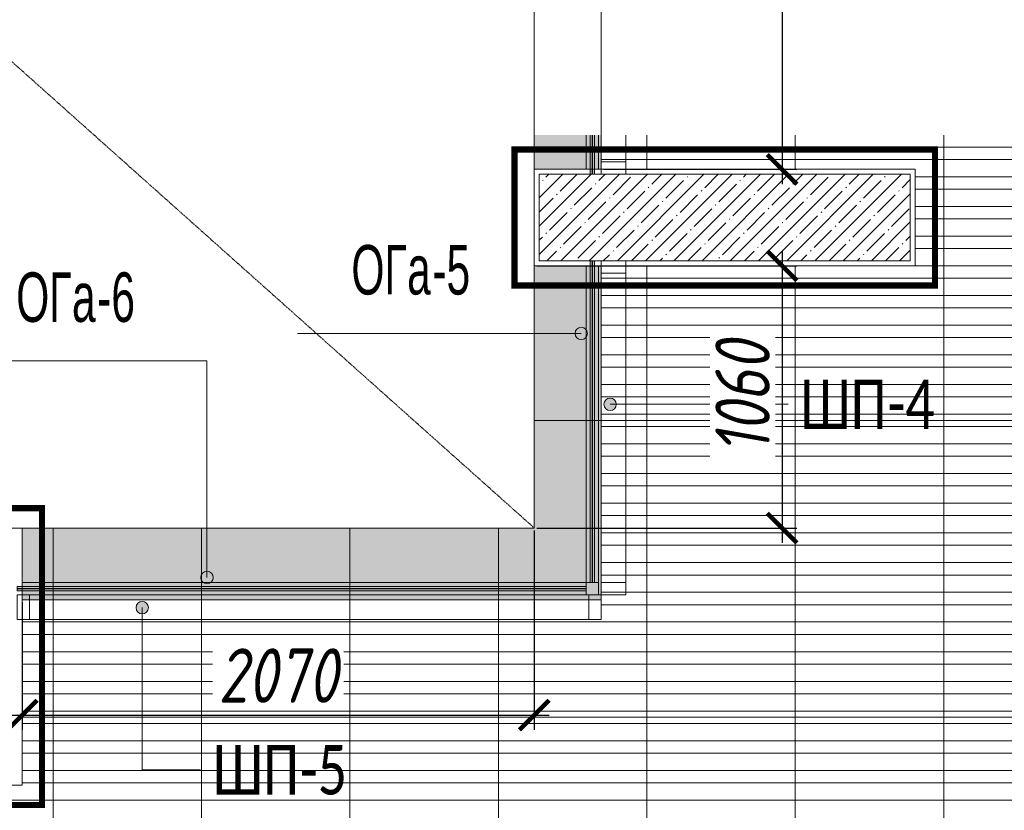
# Model space of a CAD drawing. Header units: millimetres. Extents: x -76220005 to 7466349, y -86687 to 22351.
# Tile 67 of 256: x 36688 to 40668, y -39151 to -35954. Entities that reach past the tile are written whole.
import ezdxf
from ezdxf import colors
from ezdxf.entities.mleader import LeaderData, LeaderLine
from ezdxf.math import Vec2, Vec3

# ---------------------------------------------------------------- set-up
doc = ezdxf.new("R2010")
doc.units = ezdxf.units.MM
for name, pattern in [('( Hidden )', [0.375, 0.25, -0.125]), ('DASHDOT', [25.4, 12.7, -6.35, 0, -6.35]), ('DASHED', [0.75, 0.5, -0.25])]:
    doc.linetypes.add(name, pattern=pattern)
doc.layers.get('Defpoints').update_dxf_attribs({"color": 31})
for name, color, linetype, lineweight in [('_0', 7, 'Continuous', 13), ('A-200-M_WALL', 7, 'Continuous', 5), ('A-214-M_CURT_WALL', 7, 'Continuous', 5), ('A-215-M_CURT_PANEL', 7, 'Continuous', 5), ('A-340-A_RAILING', 7, 'Continuous', 5), ('dim_light', 12, 'Continuous', 9), ('dim_pot', 183, 'Continuous', 9), ('pot', 183, 'Continuous', 15), ('pot sh', 183, 'Continuous', 15), ('S-280-M_COLUMN', 7, 'Continuous', 5), ('Балясины', 7, 'Continuous', 5), ('Марки дверей', 7, 'Continuous', 9), ('Ограждение', 7, 'Continuous', 5), ('Поручни', 7, 'Continuous', 5)]:
    doc.layers.add(name, color=color, linetype=linetype, lineweight=lineweight)
doc.layers.add('dim_razv', color=7, linetype='DASHDOT', lineweight=9, true_color=0x285228)
doc.layers.add('pol', color=7, linetype='Continuous', lineweight=15, true_color=0x55666d)
doc.styles.add('Arial Narrow_1', font='ARIALN.TTF', dxfattribs={"width": 0.75, "height": 200})
doc.styles.add('Calibri Light_1', font='Calibri light.ttf', dxfattribs={"width": 0.75, "height": 200})
doc.styles.add('fl_iso paper', font='isocpeur.ttf', dxfattribs={"width": 0.8, "oblique": 10})
doc.dimstyles.new('In tre 1_75', dxfattribs={"dimtxt": 220, "dimasz": 120, "dimexe": 60, "dimexo": 10, "dimgap": 50, "dimtad": 1, "dimdec": 0, "dimrnd": 5, "dimzin": 0, "dimdsep": 46, "dimtxsty": 'fl_iso paper', "dimblk": 'ARCHTICK', "dimcen": 0, "dimdle": 60, "dimadec": 0, "dimazin": 0, "dimtfac": 1, "dimtdec": 0, "dimtofl": 0, "dimtmove": 1, "dimatfit": 1, "dimfxl": 1, "dimtfill": 1, "dimtolj": 1, "dimtzin": 0, "dimarcsym": 1})

# ---------------------------------------------------------------- blocks, each defined once
blk = doc.blocks.new('_DOT')
at = {"color": 0, "linetype": 'ByBlock'}
blk.add_line((-0.5, 0), (-1, 0), dxfattribs=at)
at = {"color": 0, "linetype": 'ByBlock', "const_width": 0.5}
blk.add_lwpolyline([(-0.25, 0, 1), (0.25, 0, 1)], format="xyb", close=True, dxfattribs=at)
blk = doc.blocks.new('_ArchTick')
at = {"color": 0, "linetype": 'ByBlock', "lineweight": 9, "const_width": 0.15}
blk.add_lwpolyline([(-0.5, -0.5), (0.5, 0.5)], dxfattribs=at)
blk = doc.blocks.new('*D323')
at = {"layer": 'Defpoints', "color": 0, "linetype": 'ByBlock', "transparency": 16777216}
for p in [(39038, -30849.4), (39038, -36559.4), (39769.9, -36559.4)]:
    blk.add_point(p, dxfattribs=at)
at = {"layer": 'dim_pot', "color": 0, "linetype": 'ByBlock', "lineweight": -2, "transparency": 16777216}
for p, q in [((39769.9, -30789.4), (39769.9, -36619.4)), ((39048, -30849.4), (39829.9, -30849.4)), ((39048, -36559.4), (39829.9, -36559.4))]:
    blk.add_line(p, q, dxfattribs=at)
at = {"layer": 'dim_pot', "color": 0, "linetype": 'ByBlock', "lineweight": -2, "transparency": 16777216, "xscale": 120, "yscale": 120, "zscale": 120}
for p, rotation in [((39769.9, -30849.4), 90), ((39769.9, -36559.4), 270)]:
    blk.add_blockref('_ArchTick', p, dxfattribs=dict(at, rotation=rotation))
at = {"layer": 'dim_pot', "color": 0, "linetype": 'ByBlock', "transparency": 16777216, "insert": (39609.9, -33704.4), "char_height": 220, "attachment_point": 5, "rotation": 90, "style": 'fl_iso paper', "bg_fill": 3, "box_fill_scale": 1.1, "bg_fill_color": 256, "bg_fill_true_color": 13158600, "bg_fill_transparency": 0}
blk.add_mtext('\\A1;5710', dxfattribs=at)
blk = doc.blocks.new('*D326')
at = {"layer": 'Defpoints', "color": 0, "linetype": 'ByBlock', "transparency": 16777216}
for p in [(38768, -38009.4), (36698, -38299.4), (38768, -38765.9)]:
    blk.add_point(p, dxfattribs=at)
at = {"layer": 'dim_pot', "color": 0, "linetype": 'ByBlock', "lineweight": -2, "transparency": 16777216}
for p, q in [((38768, -38019.4), (38768, -38825.9)), ((36698, -38309.4), (36698, -38825.9)), ((36638, -38765.9), (38828, -38765.9))]:
    blk.add_line(p, q, dxfattribs=at)
at = {"layer": 'dim_pot', "color": 0, "linetype": 'ByBlock', "lineweight": -2, "transparency": 16777216, "xscale": 120, "yscale": 120, "zscale": 120, "rotation": 180}
blk.add_blockref('_ArchTick', (36698, -38765.9), dxfattribs=at)
at = {"layer": 'dim_pot', "color": 0, "linetype": 'ByBlock', "lineweight": -2, "transparency": 16777216, "xscale": 120, "yscale": 120, "zscale": 120}
blk.add_blockref('_ArchTick', (38768, -38765.9), dxfattribs=at)
at = {"layer": 'dim_pot', "color": 0, "linetype": 'ByBlock', "transparency": 16777216, "insert": (37733, -38605.9), "char_height": 220, "attachment_point": 5, "style": 'fl_iso paper', "bg_fill": 3, "box_fill_scale": 1.1, "bg_fill_color": 256, "bg_fill_true_color": 13158600, "bg_fill_transparency": 0}
blk.add_mtext('\\A1;2070', dxfattribs=at)
blk = doc.blocks.new('*D327')
at = {"layer": 'Defpoints', "color": 0, "linetype": 'ByBlock', "transparency": 16777216}
for p in [(38768, -36949.4), (38768, -38009.4), (39769.9, -38009.4)]:
    blk.add_point(p, dxfattribs=at)
at = {"layer": 'dim_pot', "color": 0, "linetype": 'ByBlock', "lineweight": -2, "transparency": 16777216}
for p, q in [((39769.9, -36889.4), (39769.9, -38069.4)), ((38778, -36949.4), (39829.9, -36949.4)), ((38778, -38009.4), (39829.9, -38009.4))]:
    blk.add_line(p, q, dxfattribs=at)
at = {"layer": 'dim_pot', "color": 0, "linetype": 'ByBlock', "lineweight": -2, "transparency": 16777216, "xscale": 120, "yscale": 120, "zscale": 120}
for p, rotation in [((39769.9, -36949.4), 90), ((39769.9, -38009.4), 270)]:
    blk.add_blockref('_ArchTick', p, dxfattribs=dict(at, rotation=rotation))
at = {"layer": 'dim_pot', "color": 0, "linetype": 'ByBlock', "transparency": 16777216, "insert": (39609.9, -37479.4), "char_height": 220, "attachment_point": 5, "rotation": 90, "style": 'fl_iso paper', "bg_fill": 3, "box_fill_scale": 1.1, "bg_fill_color": 256, "bg_fill_true_color": 13158600, "bg_fill_transparency": 0}
blk.add_mtext('\\A1;1060', dxfattribs=at)
blk = doc.blocks.new('Rectangular Mullion - R_0_100Lx50W_-50-7127081-50_AS_Plan_10')
at = {"layer": 'A-214-M_CURT_WALL', "lineweight": 9}
for p, q in [((-50, 0), (0, 0)), ((-50, -100), (-50, 0)), ((0, 0), (0, -100)), ((0, -100), (-50, -100))]:
    blk.add_line(p, q, dxfattribs=at)
blk = doc.blocks.new('System Panel - A_PAN_ПП шторы-7127085-50_AS_Plan_10')
at = {"layer": 'A-215-M_CURT_PANEL'}
for p, q in [((941.7, 100), (-941.7, 100)), ((-941.7, 100), (-941.7, 0)), ((941.7, 0), (941.7, 100)), ((-941.7, 0), (941.7, 0))]:
    blk.add_line(p, q, dxfattribs=at)
blk = doc.blocks.new('System Panel - A_PAN_ПП шторы-7127086-50_AS_Plan_10')
at = {"layer": 'A-215-M_CURT_PANEL'}
for p, q in [((625, 100), (-625, 100)), ((-625, 100), (-625, 0)), ((625, 0), (625, 100)), ((-625, 0), (625, 0))]:
    blk.add_line(p, q, dxfattribs=at)
blk = doc.blocks.new('Rectangular Mullion - R_0_100Lx50W_-50-7127082-50_AS_Plan_10')
at = {"layer": 'A-214-M_CURT_WALL', "lineweight": 9}
for p, q in [((0, 0), (-50, 0)), ((-50, 0), (-50, -100)), ((0, -100), (0, 0)), ((-50, -100), (0, -100))]:
    blk.add_line(p, q, dxfattribs=at)
blk = doc.blocks.new('System Panel - A_PAN_ПП шторы-8474049-50_AS_Plan_10')
at = {"layer": 'A-215-M_CURT_PANEL'}
for p, q in [((1130, 0), (-1130, 0)), ((-1130, 0), (-1130, -100)), ((1130, -100), (1130, 0)), ((-1130, -100), (1130, -100))]:
    blk.add_line(p, q, dxfattribs=at)
blk = doc.blocks.new('Rectangular Mullion - R_0_100Lx50W_-50-7127088-50_AS_Plan_10')
at = {"layer": 'A-214-M_CURT_WALL', "lineweight": 9}
for p, q in [((-50, 100), (0, 100)), ((-50, 0), (-50, 100)), ((0, 100), (0, 0)), ((0, 0), (-50, 0))]:
    blk.add_line(p, q, dxfattribs=at)
blk = doc.blocks.new('Rectangular Mullion - R_0_100Lx50W_-50-7127089-50_AS_Plan_10')
at = {"layer": 'A-214-M_CURT_WALL', "lineweight": 9}
for p, q in [((0, 100), (-50, 100)), ((-50, 100), (-50, 0)), ((0, 0), (0, 100)), ((-50, 0), (0, 0))]:
    blk.add_line(p, q, dxfattribs=at)
blk = doc.blocks.new('Ограждение - Ограждение-8461147-50_AS_Plan_10')
at = {"layer": 'Ограждение', "true_color": 0xeff9fa}
for points in [[(2824.5, 12400), (2824.5, 18150), (2816.5, 18150), (2816.5, 12400)], [(2833.5, 12400), (2833.5, 18150), (2825.5, 18150), (2825.5, 12400)]]:
    blk.add_hatch(color=7, dxfattribs=at).paths.add_polyline_path(points)
at = {"layer": 'Поручни'}
for p, q in [((2816.5, 18150), (2816.5, 12400)), ((2824.5, 12400), (2824.5, 18150)), ((2825.5, 18150), (2825.5, 12400)), ((2833.5, 12400), (2833.5, 18150)), ((2800, 18130), (2800, 12420)), ((2816, 18130), (2816, 12420)), ((2834, 18130), (2834, 12420)), ((2850, 12420), (2850, 18130)), ((2816.5, 12400), (2824.5, 12400)), ((2825.5, 12400), (2833.5, 12400))]:
    blk.add_line(p, q, dxfattribs=at)
blk = doc.blocks.new('Ограждение - Ограждение-8464871-50_AS_Plan_10')
at = {"layer": 'Ограждение', "true_color": 0xeff9fa}
for points in [[(2824.5, 10750), (2824.5, 12050), (2816.5, 12050), (2816.5, 10750)], [(2833.5, 10750), (2833.5, 12050), (2825.5, 12050), (2825.5, 10750)]]:
    blk.add_hatch(color=7, dxfattribs=at).paths.add_polyline_path(points)
at = {"layer": 'Поручни'}
for p, q in [((2800, 12030), (2800, 10750)), ((2816, 12030), (2816, 10750)), ((2824.5, 12050), (2816.5, 12050)), ((2816.5, 12050), (2816.5, 10750)), ((2824.5, 10750), (2824.5, 12050)), ((2833.5, 12050), (2825.5, 12050)), ((2825.5, 12050), (2825.5, 10750)), ((2833.5, 10750), (2833.5, 12050)), ((2834, 12030), (2834, 10750)), ((2850, 10750), (2850, 12030)), ((2816, 10750), (2800, 10750)), ((2816.5, 10750), (2824.5, 10750)), ((2825.5, 10750), (2824.5, 10750)), ((2825.5, 10750), (2833.5, 10750)), ((2850, 10750), (2834, 10750))]:
    blk.add_line(p, q, dxfattribs=at)
blk = doc.blocks.new('Ограждение - Ограждение-8464876-50_AS_Plan_10')
at = {"layer": 'Ограждение', "true_color": 0xeff9fa}
for points in [[(2800, 10725.5), (2800, 10733.5), (500, 10733.5), (500, 10725.5), (1433.4, 10725.5)], [(2800, 10716.5), (2800, 10724.5), (500, 10724.5), (500, 10716.5), (1433.4, 10716.5)]]:
    blk.add_hatch(color=7, dxfattribs=at).paths.add_polyline_path(points)
at = {"layer": 'Поручни'}
for p, q in [((2800, 10750), (520, 10750)), ((2800, 10750), (2800, 10734)), ((500, 10733.5), (500, 10725.5)), ((2800, 10733.5), (500, 10733.5)), ((500, 10725.5), (2800, 10725.5)), ((500, 10724.5), (500, 10716.5)), ((2800, 10724.5), (500, 10724.5)), ((500, 10716.5), (2800, 10716.5)), ((2800, 10734), (520, 10734)), ((2800, 10716), (520, 10716)), ((2800, 10725.5), (2800, 10733.5)), ((2800, 10716.5), (2800, 10724.5)), ((2800, 10716), (2800, 10700))]:
    blk.add_line(p, q, dxfattribs=at)
blk = doc.blocks.new('А_Марка ограждения - Тип 1-8465190-50_AS_Plan_10')
at = {"layer": 'A-340-A_RAILING'}
blk.add_line((-4.5, 0), (4.5, 0), dxfattribs=at)

msp = doc.modelspace()

# ---------------------------------------------------------------- hatches: boundary and pattern name
at = {"layer": '_0', "transparency": 33554534}
h = msp.add_hatch(color=252, dxfattribs=at)
h.dxf.hatch_style = 1
h.paths.add_polyline_path([(17837.9, -49734.4), (25204.6, -19284.4), (73878, -19284.4), (73878, -49734.4)])
h.paths.add_polyline_path([(28728, -40979.4), (28728, -37429.4), (30528, -37429.4), (30528, -30029.4), (28477.6, -30029.4), (28478, -28029.4), (29978, -28029.4), (29978, -27479.4), (32178, -27479.4), (32178, -28029.4), (44478, -28029.4), (44478, -27929.4), (45278, -27929.4), (45278, -27379.4), (47528, -27379.4), (47528, -27929.4), (53578, -27929.4), (53578, -27379.4), (55478, -27379.4), (55478, -27929.4), (64478, -27929.4), (64478, -26229.4), (67788, -26229.4), (67788, -28219.4), (66578, -28219.4), (66578, -30029.4), (62978, -30029.4), (62078, -30029.4), (58678, -30029.4), (58678, -38979.4), (61728, -38979.4), (62978, -38979.4), (66878, -38979.4), (66878, -41429.4), (64488, -41429.4), (64488, -41079.4), (59948, -41079.4), (59948, -41629.4), (57898, -41629.4), (57898, -41079.4), (47038, -41079.4), (47038, -41629.4), (44088, -41629.4), (44088, -40979.4)], flags=16)
at = {"layer": 'pot sh', "linetype": 'ByBlock', "lineweight": 0, "true_color": 0x878581}
h = msp.add_hatch(dxfattribs=at)
h.set_pattern_fill('AR-CONC', color=252, scale=2, angle=180)
h.paths.add_polyline_path([(32458, -30559.4), (30748, -30559.4), (30748, -30849.4), (32458, -30849.4)])
h.paths.add_polyline_path([(35658, -30849.4), (33598, -30849.4), (33598, -30559.4), (35658, -30559.4)])
h.paths.add_polyline_path([(36698, -30849.4), (38768, -30849.4), (38768, -30459.4), (36698, -30459.4)])
h.paths.add_polyline_path([(38768, -30849.4), (39038, -30849.4), (39038, -36559.4), (38768, -36559.4)])
h.paths.add_polyline_path([(36698, -38299.4), (36698, -38009.4), (38768, -38009.4), (38768, -36949.4), (39038, -36949.4), (39038, -38299.4)])
h.paths.add_polyline_path([(32898, -38009.4), (35658, -38009.4), (35658, -38299.4), (32898, -38299.4)])
h.paths.add_polyline_path([(30748, -38299.4), (31758, -38299.4), (31758, -38009.4), (30748, -38009.4)])
at = {"layer": 'S-280-M_COLUMN'}
h = msp.add_hatch(dxfattribs=at)
h.set_pattern_fill('FP_1', color=256, style=0, pattern_type=2)
h.set_pattern_definition([(45, (36177.975, -48979.44), (-57.02463, 57.02463), []), (45, (36235, -48979.44), (-57.02463, 57.02463), [100.806, -20.161, 3.353, -16.808])])
h.paths.add_polyline_path([(40288, -36929.4), (40288, -36579.4), (38788, -36579.4), (38788, -36929.4)])
at = {"layer": 'Марки дверей'}
h = msp.add_hatch(color=256, dxfattribs=at)
edge = h.paths.add_edge_path()
edge.add_arc((38958, -37222.6), 25, 0, 360)
h = msp.add_hatch(color=256, dxfattribs=at)
edge = h.paths.add_edge_path()
edge.add_arc((39074.6, -37509.4), 25, 0, 360)
h = msp.add_hatch(color=256, dxfattribs=at)
edge = h.paths.add_edge_path()
edge.add_arc((37445, -38209.4), 25, 0, 360)
h = msp.add_hatch(color=256, dxfattribs=at)
edge = h.paths.add_edge_path()
edge.add_arc((37183.4, -38331.4), 25, 0, 360)

# ---------------------------------------------------------------- linework, layer by layer
at = {"layer": 'A-200-M_WALL'}
for p, q in [((40308, -36559.4), (38768, -36559.4)), ((40308, -36949.4), (40308, -36559.4)), ((38788, -36579.4), (38788, -36929.4)), ((38788, -36579.4), (40288, -36579.4)), ((40288, -36579.4), (40288, -36929.4)), ((40288, -36929.4), (38788, -36929.4)), ((38768, -36949.4), (40308, -36949.4)), ((36698, -39049.4), (36698, -38009.4)), ((35658, -39049.4), (36698, -39049.4))]:
    msp.add_line(p, q, dxfattribs=at)
at = {"layer": 'pol', "color": 0}
msp.add_lwpolyline([(30748, -38009.4), (38768, -38009.4), (38768, -30849.4), (30748, -30849.4)], dxfattribs=at)
at = {"layer": 'pol', "color": 0, "linetype": 'DASHED', "lineweight": 0, "ltscale": 7}
msp.add_lwpolyline([(38768, -38009.4), (30748, -30849.4)], dxfattribs=at)
at = {"layer": 'pol'}
for points in [[(38768, -35174.4), (39223, -35174.4), (39223, -36374.4), (38768, -36374.4)], [(38768, -36374.4), (39223, -36374.4), (39223, -36559.4)], [(39223, -36559.4), (39223, -36374.4), (39823, -36374.4), (39823, -36559.4)], [(39823, -36559.4), (39823, -36374.4), (40423, -36374.4), (40423, -37574.4), (39823, -37574.4), (39823, -36949.4)], [(39223, -36949.4), (39223, -37574.4), (38768, -37574.4)], [(39823, -36949.4), (39823, -37574.4), (39223, -37574.4), (39223, -36949.4)], [(38768, -37574.4), (39223, -37574.4), (39223, -38774.4), (38623, -38774.4), (38623, -38009.4)], [(36823, -38009.4), (36823, -38774.4), (36698, -38774.4)], [(37423, -38009.4), (37423, -38774.4), (36823, -38774.4), (36823, -38009.4)], [(38023, -38009.4), (38023, -38774.4), (37423, -38774.4), (37423, -38009.4)], [(38623, -38009.4), (38623, -38774.4), (38023, -38774.4), (38023, -38009.4)], [(36698, -38774.4), (36823, -38774.4), (36823, -39974.4), (36223, -39974.4), (36223, -39049.4)]]:
    msp.add_lwpolyline(points, dxfattribs=at)
for points in [[(39223, -36374.4), (39223, -35174.4), (39823, -35174.4), (39823, -36374.4)], [(39823, -36374.4), (39823, -35174.4), (40423, -35174.4), (40423, -36374.4)], [(40423, -36374.4), (40423, -35174.4), (41023, -35174.4), (41023, -36374.4)], [(40423, -37574.4), (40423, -36374.4), (41023, -36374.4), (41023, -37574.4)], [(39223, -38774.4), (39223, -37574.4), (39823, -37574.4), (39823, -38774.4)], [(39823, -38774.4), (39823, -37574.4), (40423, -37574.4), (40423, -38774.4)], [(40423, -38774.4), (40423, -37574.4), (41023, -37574.4), (41023, -38774.4)], [(36823, -39974.4), (36823, -38774.4), (37423, -38774.4), (37423, -39974.4)], [(37423, -39974.4), (37423, -38774.4), (38023, -38774.4), (38023, -39974.4)], [(38023, -39974.4), (38023, -38774.4), (38623, -38774.4), (38623, -39974.4)], [(38623, -39974.4), (38623, -38774.4), (39223, -38774.4), (39223, -39974.4)], [(39223, -39974.4), (39223, -38774.4), (39823, -38774.4), (39823, -39974.4)], [(39823, -39974.4), (39823, -38774.4), (40423, -38774.4), (40423, -39974.4)], [(40423, -39974.4), (40423, -38774.4), (41023, -38774.4), (41023, -39974.4)]]:
    msp.add_lwpolyline(points, close=True, dxfattribs=at)
at = {"layer": 'pol', "color": 0}
for points in [[(38768, -36559.4), (40308, -36559.4), (40308, -36949.4), (38768, -36949.4)], [(35658, -38009.4), (36698, -38009.4), (36698, -39049.4), (35658, -39049.4)]]:
    msp.add_lwpolyline(points, close=True, dxfattribs=at)
at = {"layer": 'pot sh'}
for points in [[(43658, -36039.4), (39038, -36039.4), (39038, -35989.4), (43658, -35989.4)], [(43658, -36159.4), (39038, -36159.4), (39038, -36109.4), (43658, -36109.4)], [(43658, -36279.4), (39038, -36279.4), (39038, -36229.4), (43658, -36229.4)], [(43658, -36399.4), (39038, -36399.4), (39038, -36349.4), (43658, -36349.4)], [(43658, -36519.4), (39038, -36519.4), (39038, -36469.4), (43658, -36469.4)], [(40308, -36589.4), (43658, -36589.4)], [(43658, -36639.4), (40308, -36639.4)], [(40308, -36709.4), (43658, -36709.4)], [(43658, -36759.4), (40308, -36759.4)], [(40308, -36829.4), (43658, -36829.4)], [(43658, -36879.4), (40308, -36879.4)], [(43658, -36999.4), (39038, -36999.4), (39038, -36949.4), (43658, -36949.4)], [(43658, -37119.4), (39038, -37119.4), (39038, -37069.4), (43658, -37069.4)], [(43658, -37239.4), (39038, -37239.4), (39038, -37189.4), (43658, -37189.4)], [(43658, -37359.4), (39038, -37359.4), (39038, -37309.4), (43658, -37309.4)], [(43658, -37479.4), (39038, -37479.4), (39038, -37429.4), (43658, -37429.4)], [(43658, -37599.4), (39038, -37599.4), (39038, -37549.4), (43658, -37549.4)], [(43658, -37719.4), (39038, -37719.4), (39038, -37669.4), (43658, -37669.4)], [(43658, -37839.4), (39038, -37839.4), (39038, -37789.4), (43658, -37789.4)], [(36698, -38389.4), (44458, -38389.4)], [(44458, -38439.4), (36698, -38439.4)], [(36698, -38509.4), (44458, -38509.4)], [(44458, -38559.4), (36698, -38559.4)], [(36698, -38629.4), (44458, -38629.4)], [(44458, -38679.4), (36698, -38679.4)], [(36698, -38749.4), (44458, -38749.4)], [(44458, -38799.4), (36698, -38799.4)], [(36698, -38869.4), (44458, -38869.4)], [(44458, -38919.4), (36698, -38919.4)], [(36698, -38989.4), (44458, -38989.4)], [(44458, -39039.4), (36698, -39039.4)], [(28948, -39109.4), (44458, -39109.4)]]:
    msp.add_lwpolyline(points, dxfattribs=at)
for points in [[(39038, -37909.4), (44458, -37909.4), (44458, -37959.4), (39038, -37959.4)], [(39038, -38029.4), (44458, -38029.4), (44458, -38079.4), (39038, -38079.4)], [(39038, -38149.4), (44458, -38149.4), (44458, -38199.4), (39038, -38199.4)], [(39038, -38269.4), (44458, -38269.4), (44458, -38319.4), (39038, -38319.4)]]:
    msp.add_lwpolyline(points, close=True, dxfattribs=at)
at = {"layer": 'S-280-M_COLUMN'}
for p, q in [((40288, -36579.4), (38788, -36579.4)), ((40288, -36929.4), (40288, -36579.4)), ((38788, -36929.4), (40288, -36929.4))]:
    msp.add_line(p, q, dxfattribs=at)
at = {"layer": 'Марки дверей'}
for p, q in [((38958, -37222.6), (38710.3, -37222.6)), ((37445, -37333.3), (37355.4, -37333.3)), ((37445, -38209.4), (37445, -37333.3)), ((39074.6, -37509.4), (39793.9, -37509.4)), ((37183.4, -38331.4), (37183.4, -38987)), ((37183.4, -38987), (37418.9, -38987))]:
    msp.add_line(p, q, dxfattribs=at)
for centre in [(38958, -37222.6), (39074.6, -37509.4), (37445, -38209.4), (37183.4, -38331.4)]:
    msp.add_circle(centre, 25, dxfattribs=at)
at = {"layer": 'Поручни'}
msp.add_lwpolyline([(38978, -38279.4), (39028, -38279.4), (39028, -38229.4), (38978, -38229.4)], close=True, dxfattribs=at)

# ---------------------------------------------------------------- block references
at = {"layer": 'Балясины'}
msp.add_blockref('Ограждение - Ограждение-8461147-50_AS_Plan_10', (36178, -48979.4), dxfattribs=at)
at = {"layer": 'Марки дверей'}
for name, p, rotation in [('System Panel - A_PAN_ПП шторы-7127085-50_AS_Plan_10', (39038, -35587.8), 269.9999999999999), ('Rectangular Mullion - R_0_100Lx50W_-50-7127082-50_AS_Plan_10', (39038, -36929.4), 90.00000000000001), ('System Panel - A_PAN_ПП шторы-7127086-50_AS_Plan_10', (39038, -37604.4), 270), ('Rectangular Mullion - R_0_100Lx50W_-50-7127089-50_AS_Plan_10', (36678, -38279.4), 180)]:
    msp.add_blockref(name, p, dxfattribs=dict(at, rotation=rotation))
at = {"layer": 'Марки дверей', "extrusion": (0, 0, -1)}
for name, p, rotation in [('Rectangular Mullion - R_0_100Lx50W_-50-7127081-50_AS_Plan_10', (-39038, -36579.4), 270.0000000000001), ('Rectangular Mullion - R_0_100Lx50W_-50-7127081-50_AS_Plan_10', (-39038, -38279.4), 270), ('Rectangular Mullion - R_0_100Lx50W_-50-7127088-50_AS_Plan_10', (-39038, -38279.4), 180)]:
    msp.add_blockref(name, p, dxfattribs=dict(at, rotation=rotation))
at = {"layer": 'Марки дверей', "xscale": 99.99999999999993, "yscale": 99.99999999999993, "zscale": 99.99999999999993}
for p in [(38260.3, -37222.6), (36905.4, -37333.3)]:
    msp.add_blockref('А_Марка ограждения - Тип 1-8465190-50_AS_Plan_10', p, dxfattribs=at)
at = {"layer": 'Марки дверей'}
msp.add_blockref('System Panel - A_PAN_ПП шторы-8474049-50_AS_Plan_10', (37858, -38279.4), dxfattribs=at)
at = {"layer": 'Поручни'}
for name in ['Ограждение - Ограждение-8464871-50_AS_Plan_10', 'Ограждение - Ограждение-8464876-50_AS_Plan_10']:
    msp.add_blockref(name, (36178, -48979.4), dxfattribs=at)

# ---------------------------------------------------------------- texts
at = {"layer": 'Марки дверей', "char_height": 200, "attachment_point": 1}
for s, insert, width, style in [('ОГа', (38028.7, -36865.4), 396.835, 'Arial Narrow_1'), ('-5', (38356.1, -36865.4), 192.405, 'Arial Narrow_1'), ('ОГа', (36673.8, -36976.1), 396.835, 'Arial Narrow_1'), ('-6', (37001.2, -36976.1), 192.405, 'Arial Narrow_1'), ('ШП', (39843.9, -37409.4), 426.899, 'Calibri Light_1'), ('-4', (40196.1, -37409.4), 234.494, 'Calibri Light_1'), ('ШП', (37468.9, -38887), 426.899, 'Calibri Light_1'), ('-5', (37821.1, -38887), 234.494, 'Calibri Light_1')]:
    msp.add_mtext(s, dxfattribs=dict(at, insert=insert, width=width, style=style))

# ---------------------------------------------------------------- next in the draw order: leaders
at = {"layer": 'Марки дверей', "lineweight": -2, "transparency": 33554687}
ml = msp.add_multileader_mtext('Standard', dxfattribs=at)
ml.set_content('\\pxsm1,ql;ГКЛ обшивка толщиной 75 мм \\Pвысотой до перекрытия', color=256, style='fl_iso paper')
ml.set_leader_properties(lineweight=5)
ml.set_arrow_properties(name='DOT')
ml.build(insert=Vec2(0, 0))
ml.multileader.update_dxf_attribs({"has_dogleg": 0, "text_left_attachment_type": 6, "text_right_attachment_type": 6, "dogleg_length": 0.75, "arrow_head_size": 60, "scale": 40})
ctx = ml.context
ctx.base_point, ctx.scale, ctx.char_height, ctx.arrow_head_size, ctx.landing_gap_size, ctx.plane_origin = Vec3(24999.1, -35953.7), 40, 250, 60, 80, Vec3(27011.3, -28773.8)
ctx.left_attachment, ctx.right_attachment = 6, 6
notes = []
notes.append((ctx, [(0, (1, 1, 0), (29068.1, -35953.7), (-1, 0), 30, [(0, [(29188.2, -38104.4)], 0, [])])]))
ctx.mtext.insert, ctx.mtext.width, ctx.mtext.defined_height, ctx.mtext.line_spacing_factor, ctx.mtext.flow_direction = Vec3(25079.1, -35628.7), 4067.72, 979.1, 0.7, 5
ctx.mtext.has_bg_fill, ctx.mtext.bg_color, ctx.mtext.bg_scale_factor, ctx.mtext.bg_transparency, ctx.mtext.use_window_bg_color = 1, -1027028792, 1.5, 0, 1
for ctx, leaders in notes:
    for number, flags, end, landing, length, lines in leaders:
        leader = LeaderData()
        leader.index, (leader.has_last_leader_line, leader.has_dogleg_vector, leader.attachment_direction) = number, flags
        leader.last_leader_point, leader.dogleg_vector, leader.dogleg_length = Vec3(end), Vec3(landing), length
        for number, points, colour, breaks in lines:
            line = LeaderLine()
            line.index, line.vertices, line.color, line.breaks = number, Vec3.list(points), colors.encode_raw_color(colour), breaks
            leader.lines.append(line)
        ctx.leaders.append(leader)

# ---------------------------------------------------------------- next in the draw order: linework, layer by layer
at = {"layer": 'pot', "color": 0, "linetype": 'ByBlock'}
for points in [[(30748, -38009.4), (38768, -38009.4), (38768, -30849.4), (30748, -30849.4)], [(38768, -30849.4), (39038, -30849.4), (39038, -36559.4), (38768, -36559.4)], [(38768, -36559.4), (40308, -36559.4), (40308, -36949.4), (38768, -36949.4)], [(36698, -38299.4), (36698, -38009.4), (38768, -38009.4), (38768, -36949.4), (39038, -36949.4), (39038, -38299.4)], [(35658, -38009.4), (36698, -38009.4), (36698, -39049.4), (35658, -39049.4)]]:
    msp.add_lwpolyline(points, close=True, dxfattribs=at)
at = {"layer": 'pot', "color": 0, "linetype": 'DASHED', "lineweight": 0, "ltscale": 7}
msp.add_lwpolyline([(38768, -38009.4), (30748, -30849.4)], dxfattribs=at)

# ---------------------------------------------------------------- next in the draw order: dimensions: what is measured, and where the dimension line sits
at = {"layer": 'dim_pot', "color": 0, "linetype": 'ByBlock'}
dim = msp.add_linear_dim(base=(39769.9, -36559.4), p1=(39038, -30849.4), p2=(39038, -36559.4), angle=90, dimstyle='In tre 1_75', dxfattribs=at)
dim.commit()
dim.dimension.update_dxf_attribs({"geometry": '*D323', "text_midpoint": (39609.9, -33704.4)})
dim = msp.add_linear_dim(base=(38768, -38765.9), p1=(36698, -38299.4), p2=(38768, -38009.4), dimstyle='In tre 1_75', dxfattribs=at)
dim.commit()
dim.dimension.update_dxf_attribs({"geometry": '*D326', "text_midpoint": (37733, -38605.9)})

# ---------------------------------------------------------------- next in the draw order: linework, layer by layer
at = {"layer": 'dim_razv', "color": 1, "linetype": '( Hidden )', "ltscale": 10, "true_color": 0xff0a0a, "const_width": 25}
msp.add_lwpolyline([(35578, -37929.4), (36778, -37929.4), (36778, -39129.4), (35578, -39129.4)], close=True, dxfattribs=at)
at = {"layer": 'dim_razv', "color": 0, "linetype": 'ByBlock'}
msp.add_lwpolyline([(35658, -38009.4), (36698, -38009.4), (36698, -39049.4), (35658, -39049.4)], close=True, dxfattribs=at)
at = {"layer": 'Поручни'}
msp.add_lwpolyline([(38978, -38279.4), (36698, -38279.4)], dxfattribs=at)

# ---------------------------------------------------------------- next in the draw order: dimensions: what is measured, and where the dimension line sits
at = {"layer": 'dim_pot', "color": 0, "linetype": 'ByBlock'}
dim = msp.add_linear_dim(base=(39769.9, -38009.4), p1=(38768, -36949.4), p2=(38768, -38009.4), angle=90, dimstyle='In tre 1_75', dxfattribs=at)
dim.commit()
dim.dimension.update_dxf_attribs({"geometry": '*D327', "text_midpoint": (39609.9, -37479.4)})

# ---------------------------------------------------------------- next in the draw order: linework, layer by layer
at = {"linetype": 'ByBlock', "lineweight": 0}
msp.add_lwpolyline([(30748, -30849.4), (30748, -30849.4), (38768, -30849.4), (38768, -38009.4), (30748, -38009.4)], dxfattribs=at)
at = {"layer": 'dim_light'}
for points in [[(30748, -38299.4), (31758, -38299.4), (31758, -38299.4), (32898, -38299.4), (32898, -38299.4), (35658, -38299.4), (35658, -39049.4), (36698, -39049.4), (36698, -38364), (36698, -38299.4), (39038, -38299.4), (39038, -36949.4), (40308, -36949.4), (40308, -36559.4), (39038, -36559.4), (39038, -30849.4), (40308, -30849.4), (40308, -30459.4), (36698, -30459.4), (36698, -29809.4), (35658, -29809.4), (35658, -30559.4), (30748, -30559.4)], [(30748, -30849.4), (38768, -30849.4), (38768, -38009.4), (30748, -38009.4)]]:
    msp.add_lwpolyline(points, close=True, dxfattribs=at)
at = {"layer": 'dim_light', "linetype": 'DASHED', "lineweight": 0, "ltscale": 7}
msp.add_lwpolyline([(38768, -38009.4), (30748, -30849.4)], dxfattribs=at)
at = {"layer": 'dim_razv', "linetype": 'DASHED', "lineweight": 0, "ltscale": 7}
msp.add_lwpolyline([(38768, -38009.4), (30748, -30849.4)], dxfattribs=at)
at = {"layer": 'dim_razv', "color": 1, "linetype": '( Hidden )', "ltscale": 10, "true_color": 0xff0a0a, "const_width": 25}
msp.add_lwpolyline([(38688, -36479.4), (40388, -36479.4), (40388, -37029.4), (38688, -37029.4)], close=True, dxfattribs=at)
at = {"layer": 'dim_razv', "color": 0, "linetype": 'ByBlock'}
msp.add_lwpolyline([(38768, -36559.4), (40308, -36559.4), (40308, -36949.4), (38768, -36949.4)], close=True, dxfattribs=at)
at = {"layer": 'pot', "color": 0, "linetype": 'ByBlock'}
msp.add_lwpolyline([(30748, -38299.4), (31758, -38299.4), (31758, -38299.4), (32898, -38299.4), (32898, -38299.4), (35658, -38299.4), (35658, -39049.4), (36698, -39049.4), (36698, -38289.4), (36698, -38299.4), (39038, -38299.4), (39038, -36949.4), (40308, -36949.4), (40308, -36559.4), (39038, -36559.4), (39038, -30849.4), (40308, -30849.4), (40308, -30459.4), (36698, -30459.4), (36698, -29809.4), (35658, -29809.4), (35658, -30559.4), (30748, -30559.4)], close=True, dxfattribs=at)
at = {"layer": 'Марки дверей', "linetype": 'DASHED', "lineweight": 0, "ltscale": 7}
msp.add_lwpolyline([(38768, -38009.4), (30748, -30849.4)], dxfattribs=at)

doc.saveas('drawing.dxf')
